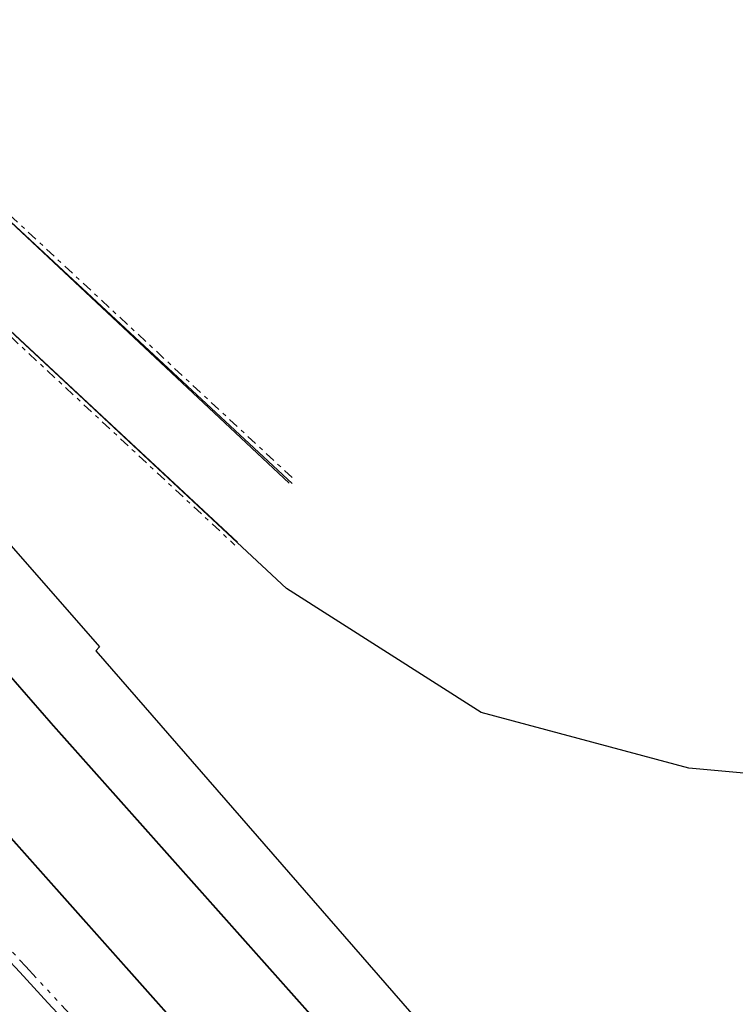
# Model space of a CAD drawing. Header units: metres. Extents: x 111546 to 149831, y 498798 to 507863.
# Tile 7 of 256: x 113526 to 113544, y 498963 to 498987. Entities that reach past the tile are written whole.
import ezdxf

# ---------------------------------------------------------------- set-up
doc = ezdxf.new("R2010")
doc.units = ezdxf.units.M
doc.linetypes.add('ACAD_ISO14W100', pattern=[24, 12, -3, 0, -3, 0, -3, 0, -3])
doc.linetypes.add('DASHDOT', pattern=[25.4, 12.7, -6.35, 0, -6.35])
for name, color, linetype, lineweight in [('3-nw-band-ob 10x20', 7, 'Continuous', 13), ('3-nw-band-ob 10x20-achterkant', 7, 'DASHDOT', 13), ('3-nw-band-trb18-20x20-achterkant-betonrug', 20, 'ACAD_ISO14W100', 13), ('3-nw-band-trb18-20x20-voorkant-betonrug', 20, 'Continuous', 13)]:
    doc.layers.add(name, color=color, linetype=linetype, lineweight=lineweight)
doc.layers.add('3-NW-HV-316010+318010-Afwerken zandbed voor wegfundering en menggranulaat-opp', color=20, linetype='Continuous')
doc.layers.add('3-vw-band-ob 6x20', color=30, linetype='Continuous')

msp = doc.modelspace()

# ---------------------------------------------------------------- linework, layer by layer
at = {"layer": '3-nw-band-ob 10x20'}
for points in [[(113514.5496, 498992.9334), (113533.0997, 498975.6741)], [(113520.4615, 498984.7694), (113531.7715, 498974.2465)]]:
    msp.add_lwpolyline(points, dxfattribs=at)
at = {"layer": '3-nw-band-ob 10x20-achterkant', "ltscale": 0.02}
for points in [[(113514.6608, 498992.9665), (113533.1679, 498975.7473)], [(113520.4666, 498984.628), (113531.7033, 498974.1733)]]:
    msp.add_lwpolyline(points, dxfattribs=at)
at = {"layer": '3-nw-band-trb18-20x20-achterkant-betonrug', "ltscale": 0.05}
msp.add_lwpolyline([(113514.4666, 498977.5027, 0.0125294), (113536.3366, 498953.5992)], format="xyb", dxfattribs=at)
at = {"layer": '3-nw-band-trb18-20x20-voorkant-betonrug', "ltscale": 0.05}
msp.add_lwpolyline([(113514.3096, 498977.3675, 0.0123094), (113536.1925, 498953.4606, -0.0045558), (113543.8356, 498945.5059)], format="xyb", dxfattribs=at)
at = {"layer": '3-NW-HV-316010+318010-Afwerken zandbed voor wegfundering en menggranulaat-opp', "ltscale": 0.02, "const_width": 0.04}
msp.add_lwpolyline([(113585.9474, 498898.8648, -0.0126536), (113575.201, 498911.6024), (113570.3469, 498917.6177, 0.0072462), (113559.1465, 498930.7567, 0.4161844), (113558.0135, 498930.8266), (113557.7247, 498930.5697), (113555.4647, 498933.1098), (113555.7629, 498933.3751, 0.414706), (113555.8279, 498934.5055, 0.0047433), (113548.2214, 498942.8645), (113547.1949, 498941.9125), (113543.6106, 498945.7444), (113544.628, 498946.7048, -0.0041776), (113543.2619, 498948.1475, -0.0081355), (113516.5511, 498978.1885), (113518.4928, 498979.8886, 0.008278), (113545.1771, 498949.9059, -0.017012), (113572.3634, 498919.2662), (113577.2816, 498913.2438, 0.0124999), (113583.1587, 498906.0413), (113587.2084, 498901.363, 0.0693823)], format="xyb", dxfattribs=at)
at = {"layer": '3-vw-band-ob 6x20', "ltscale": 0.05}
for points in [[(113529.4159, 499014.1676), (113522.2849, 499005.3406), (113513.4829, 498994.0046), (113533.0209, 498975.6806)], [(113555.5518, 498967.5828), (113542.7449, 498968.7436), (113537.6929, 498970.1016), (113532.9599, 498973.1206), (113520.4669, 498984.7556), (113518.6699, 498982.8316), (113528.4169, 498971.6956), (113528.3219, 498971.6006), (113542.8129, 498954.9476)]]:
    msp.add_lwpolyline(points, dxfattribs=at)

doc.saveas('drawing.dxf')
